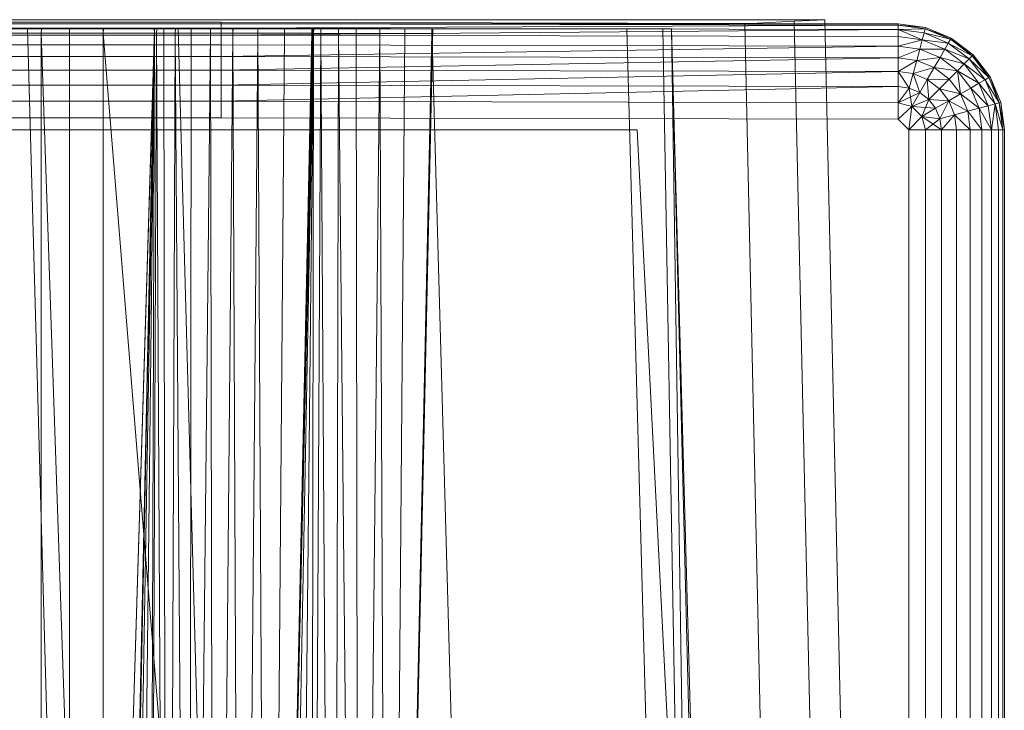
# Model space of a CAD drawing. Header units: metres. Extents: x 391.1 to 430.4, y 12.7 to 28.9.
# Tile 63 of 153: x 401.9475 to 402.0834, y 28.0042 to 28.0995. Entities that reach past the tile are written whole.
import ezdxf

# ---------------------------------------------------------------- set-up
doc = ezdxf.new("R2010")
doc.units = ezdxf.units.M
doc.layers.add('A-DETL-____-MBND', color=7, linetype='Continuous', lineweight=18)

# ---------------------------------------------------------------- blocks, each defined once
blk = doc.blocks.new('Family - Inodor PB-155331-01_FON_P0')
at = {"layer": 'A-DETL-____-MBND', "color": 253, "true_color": 0xaaaaaa}
for p, q in [((0.01465, 0.72691), (0.38826, 0.72691)), ((0.01465, 0.72691), (0.38826, 0.72691)), ((0.03874, 0.72747), (0.36709, 0.72747)), ((0.36709, 0.72747), (0.03874, 0.72747)), ((0.36709, 0.72691), (0.03874, 0.72691)), ((0.03874, 0.72691), (0.36709, 0.72691)), ((0.10805, 0.72711), (0.29485, 0.72711)), ((0.10805, 0.72711), (0.29485, 0.72711)), ((0.29485, 0.72711), (0.10805, 0.72691)), ((0.10805, 0.72691), (0.29485, 0.72711)), ((0.10805, 0.72691), (0.29485, 0.72691)), ((0.10805, 0.72691), (0.29485, 0.72691)), ((0.10805, 0.72691), (0.29485, 0.72691)), ((0.29485, 0.72711), (0.29485, 0.72691)), ((0.29485, 0.72711), (0.38826, 0.72691)), ((0.29485, 0.72711), (0.29485, 0.72691)), ((0.29485, 0.72711), (0.38826, 0.72691)), ((0.29485, 0.72711), (0.29485, 0.72691)), ((0.29485, 0.72691), (0.29485, 0.72631)), ((0.29485, 0.72691), (0.38826, 0.72671)), ((0.29485, 0.72691), (0.29485, 0.72631)), ((0.38826, 0.72691), (0.29485, 0.72691)), ((0.29485, 0.72691), (0.38826, 0.72671)), ((0.29485, 0.72691), (0.29485, 0.72631)), ((0.29485, 0.72691), (0.38826, 0.72691)), ((0.29485, 0.72691), (0.38826, 0.72671)), ((0.36709, 0.72747), (0.37392, 0.72747)), ((0.37392, 0.72747), (0.36709, 0.72747)), ((0.37392, 0.72725), (0.36709, 0.72691)), ((0.36709, 0.72691), (0.37392, 0.72725)), ((0.3742, 0.40749), (0.36709, 0.72691)), ((0.3742, 0.40749), (0.36709, 0.72691)), ((0.37392, 0.72747), (0.37814, 0.72747)), ((0.37814, 0.72747), (0.37392, 0.72747)), ((0.37814, 0.72747), (0.37392, 0.72725)), ((0.37392, 0.72725), (0.37814, 0.72747)), ((0.38104, 0.40776), (0.37392, 0.72725)), ((0.38104, 0.40776), (0.37392, 0.72725)), ((0.38526, 0.40793), (0.37814, 0.72747)), ((0.38526, 0.40793), (0.37814, 0.72747)), ((0.38826, 0.72691), (0.39205, 0.72641)), ((0.38826, 0.72691), (0.39205, 0.72641)), ((0.38826, 0.72691), (0.38826, 0.72671)), ((0.38826, 0.72691), (0.39205, 0.72641)), ((0.38826, 0.72691), (0.38826, 0.72671)), ((0.38826, 0.72691), (0.39205, 0.72641)), ((0.38826, 0.72691), (0.38826, 0.72671)), ((0.10805, 0.72631), (0.29485, 0.72631)), ((0.10805, 0.72631), (0.29485, 0.72631)), ((0.10805, 0.72631), (0.29485, 0.72631)), ((0.29485, 0.72631), (0.10805, 0.72534)), ((0.10805, 0.72534), (0.29485, 0.72631)), ((0.12028, 0.7262), (0.28568, 0.7262)), ((0.1359, 0.7262), (0.27007, 0.7262)), ((0.26951, 0.7262), (0.13591, 0.7262)), ((0.13594, 0.72561), (0.27003, 0.72561)), ((0.13594, 0.72561), (0.27003, 0.72561)), ((0.27003, 0.72561), (0.13594, 0.72561)), ((0.13594, 0.72561), (0.27003, 0.72561)), ((0.24439, 0.7262), (0.26816, 0.7262)), ((0.26816, 0.7262), (0.28224, 0.21652)), ((0.26816, 0.7262), (0.28891, 0.7262)), ((0.28568, 0.7262), (0.26951, 0.2042)), ((0.26951, 0.7262), (0.27006, 0.7262)), ((0.26951, 0.2042), (0.28565, 0.7256)), ((0.26951, 0.2042), (0.28565, 0.7256)), ((0.27007, 0.7262), (0.27003, 0.72561)), ((0.27007, 0.7262), (0.27003, 0.72561)), ((0.27003, 0.72561), (0.27006, 0.7262)), ((0.27006, 0.7262), (0.27003, 0.72561)), ((0.27003, 0.72561), (0.27003, 0.44571)), ((0.27003, 0.72561), (0.27965, 0.44571)), ((0.27003, 0.72561), (0.27003, 0.44571)), ((0.28565, 0.7256), (0.27003, 0.72561)), ((0.27003, 0.72561), (0.28565, 0.7256)), ((0.27003, 0.72561), (0.27965, 0.44571)), ((0.27003, 0.72561), (0.27003, 0.44571)), ((0.27003, 0.72561), (0.27392, 0.72561)), ((0.27003, 0.72561), (0.27003, 0.44571)), ((0.27392, 0.72561), (0.27003, 0.72561)), ((0.27003, 0.21593), (0.28565, 0.7256)), ((0.27003, 0.21593), (0.28565, 0.7256)), ((0.27394, 0.7262), (0.27006, 0.7262)), ((0.28563, 0.7262), (0.27007, 0.7262)), ((0.27394, 0.7262), (0.27392, 0.72561)), ((0.27394, 0.7262), (0.27392, 0.72561)), ((0.27392, 0.72561), (0.27392, 0.44571)), ((0.27392, 0.72561), (0.27859, 0.72561)), ((0.27392, 0.72561), (0.27392, 0.44571)), ((0.27859, 0.72561), (0.27392, 0.72561)), ((0.27859, 0.7262), (0.27394, 0.7262)), ((0.27859, 0.7262), (0.27859, 0.72561)), ((0.27861, 0.7262), (0.27859, 0.72561)), ((0.27861, 0.7262), (0.27859, 0.7262)), ((0.27859, 0.72561), (0.27859, 0.7262)), ((0.27862, 0.7262), (0.27859, 0.72561)), ((0.27859, 0.72561), (0.27861, 0.7262)), ((0.27862, 0.7262), (0.27859, 0.72561)), ((0.27859, 0.72561), (0.27859, 0.44571)), ((0.27859, 0.72561), (0.30126, 0.44572)), ((0.27859, 0.72561), (0.27859, 0.44571)), ((0.3076, 0.72555), (0.27859, 0.72561)), ((0.27859, 0.72561), (0.3076, 0.72555)), ((0.27859, 0.72561), (0.30126, 0.44572)), ((0.27862, 0.7262), (0.27861, 0.7262)), ((0.30752, 0.7262), (0.27862, 0.7262)), ((0.28565, 0.7256), (0.27965, 0.44571)), ((0.27965, 0.44571), (0.28565, 0.7256)), ((0.28565, 0.7256), (0.27965, 0.44571)), ((0.27965, 0.44571), (0.28565, 0.7256)), ((0.28565, 0.7256), (0.27996, 0.44571)), ((0.27996, 0.44571), (0.28565, 0.7256)), ((0.28565, 0.7256), (0.28094, 0.44571)), ((0.28094, 0.44571), (0.28565, 0.7256)), ((0.28565, 0.7256), (0.28254, 0.44571)), ((0.28254, 0.44571), (0.28565, 0.7256)), ((0.28565, 0.7256), (0.28471, 0.44571)), ((0.28471, 0.44571), (0.28565, 0.7256)), ((0.28471, 0.44571), (0.28596, 0.7256)), ((0.28471, 0.44571), (0.28596, 0.7256)), ((0.28563, 0.7262), (0.28565, 0.7256)), ((0.28568, 0.7262), (0.28563, 0.7262)), ((0.28565, 0.7256), (0.28563, 0.7262)), ((0.28568, 0.7262), (0.28565, 0.7256)), ((0.28568, 0.7262), (0.28565, 0.7256)), ((0.28568, 0.7262), (0.28565, 0.7256)), ((0.28568, 0.7262), (0.28565, 0.7256)), ((0.28565, 0.7256), (0.28596, 0.7256)), ((0.28596, 0.7256), (0.28565, 0.7256)), ((0.28599, 0.7262), (0.28568, 0.7262)), ((0.28599, 0.7262), (0.28596, 0.7256)), ((0.28599, 0.7262), (0.28596, 0.7256)), ((0.28596, 0.7256), (0.28739, 0.44571)), ((0.28596, 0.7256), (0.28694, 0.7256)), ((0.28596, 0.7256), (0.28739, 0.44571)), ((0.28694, 0.7256), (0.28596, 0.7256)), ((0.28697, 0.7262), (0.28599, 0.7262)), ((0.28697, 0.7262), (0.28694, 0.7256)), ((0.28697, 0.7262), (0.28694, 0.7256)), ((0.28694, 0.7256), (0.28739, 0.44571)), ((0.28694, 0.7256), (0.28854, 0.7256)), ((0.28694, 0.7256), (0.28739, 0.44571)), ((0.28854, 0.7256), (0.28694, 0.7256)), ((0.28856, 0.7262), (0.28697, 0.7262)), ((0.28854, 0.7256), (0.28739, 0.44571)), ((0.28739, 0.44571), (0.28854, 0.7256)), ((0.28856, 0.7262), (0.28854, 0.7256)), ((0.28856, 0.7262), (0.28854, 0.7256)), ((0.28854, 0.7256), (0.29049, 0.44571)), ((0.28854, 0.7256), (0.29071, 0.7256)), ((0.28854, 0.7256), (0.29049, 0.44571)), ((0.29071, 0.7256), (0.28854, 0.7256)), ((0.29073, 0.7262), (0.28856, 0.7262)), ((0.28891, 0.7262), (0.30299, 0.21652)), ((0.28891, 0.7262), (0.32395, 0.7262)), ((0.29071, 0.7256), (0.29049, 0.44571)), ((0.29049, 0.44571), (0.29071, 0.7256)), ((0.29049, 0.44571), (0.29339, 0.7256)), ((0.29049, 0.44571), (0.29339, 0.7256)), ((0.29073, 0.7262), (0.29071, 0.7256)), ((0.29073, 0.7262), (0.29071, 0.7256)), ((0.29071, 0.7256), (0.29339, 0.7256)), ((0.29339, 0.7256), (0.29071, 0.7256)), ((0.2934, 0.7262), (0.29073, 0.7262)), ((0.2934, 0.7262), (0.29339, 0.7256)), ((0.2934, 0.7262), (0.29339, 0.7256)), ((0.29339, 0.7256), (0.2934, 0.7262)), ((0.2934, 0.7262), (0.29339, 0.7256)), ((0.29339, 0.7256), (0.29392, 0.44571)), ((0.29339, 0.7256), (0.29649, 0.7256)), ((0.29339, 0.7256), (0.29392, 0.44571)), ((0.29649, 0.7256), (0.29339, 0.7256)), ((0.29649, 0.7262), (0.2934, 0.7262)), ((0.29649, 0.7256), (0.29392, 0.44571)), ((0.29392, 0.44571), (0.29649, 0.7256)), ((0.38826, 0.72671), (0.29485, 0.72631)), ((0.29485, 0.72631), (0.38826, 0.72671)), ((0.29485, 0.72631), (0.29485, 0.72534)), ((0.29485, 0.72631), (0.38826, 0.72611)), ((0.29485, 0.72631), (0.29485, 0.72534)), ((0.29485, 0.72631), (0.38826, 0.72611)), ((0.29485, 0.72631), (0.29485, 0.72534)), ((0.29485, 0.72631), (0.38826, 0.72611)), ((0.38826, 0.72611), (0.29485, 0.72534)), ((0.29485, 0.72534), (0.38826, 0.72611)), ((0.29649, 0.7262), (0.29649, 0.7256)), ((0.29649, 0.7262), (0.29649, 0.7256)), ((0.29649, 0.7262), (0.29649, 0.7262)), ((0.29649, 0.7256), (0.29649, 0.7262)), ((0.2965, 0.7262), (0.29649, 0.7256)), ((0.2965, 0.7262), (0.29649, 0.7262)), ((0.29649, 0.7256), (0.29649, 0.7262)), ((0.2965, 0.7262), (0.29649, 0.7256)), ((0.29649, 0.7256), (0.29758, 0.44571)), ((0.29992, 0.7256), (0.29649, 0.7256)), ((0.29649, 0.7256), (0.29992, 0.7256)), ((0.29649, 0.7256), (0.29758, 0.44571)), ((0.29992, 0.7262), (0.2965, 0.7262)), ((0.29992, 0.7256), (0.29758, 0.44571)), ((0.29758, 0.44571), (0.29992, 0.7256)), ((0.29992, 0.7262), (0.29992, 0.7256)), ((0.29992, 0.7262), (0.29992, 0.7256)), ((0.29992, 0.7262), (0.29992, 0.7262)), ((0.29992, 0.7256), (0.29992, 0.7262)), ((0.29993, 0.7262), (0.29992, 0.7256)), ((0.29993, 0.7262), (0.29992, 0.7262)), ((0.29992, 0.7256), (0.29992, 0.7262)), ((0.29993, 0.7262), (0.29992, 0.7256)), ((0.29992, 0.7256), (0.30135, 0.44571)), ((0.29992, 0.7256), (0.30358, 0.7256)), ((0.29992, 0.7256), (0.30135, 0.44571)), ((0.30358, 0.7256), (0.29992, 0.7256)), ((0.30358, 0.7262), (0.29993, 0.7262)), ((0.3076, 0.72555), (0.30126, 0.44572)), ((0.30126, 0.44572), (0.3076, 0.72555)), ((0.30749, 0.7262), (0.30135, 0.44571)), ((0.30358, 0.7256), (0.30135, 0.44571)), ((0.30135, 0.44571), (0.30358, 0.7256)), ((0.30135, 0.44571), (0.30735, 0.7256)), ((0.30135, 0.44571), (0.30735, 0.7256)), ((0.3076, 0.72555), (0.30226, 0.44566)), ((0.30226, 0.44566), (0.3076, 0.72555)), ((0.30358, 0.7262), (0.30358, 0.7256)), ((0.30359, 0.7262), (0.30358, 0.7256)), ((0.30359, 0.7262), (0.30358, 0.7262)), ((0.30358, 0.7256), (0.30358, 0.7262)), ((0.30359, 0.7262), (0.30358, 0.7256)), ((0.30358, 0.7256), (0.30735, 0.7256)), ((0.30735, 0.7256), (0.30358, 0.7256)), ((0.30735, 0.7262), (0.30359, 0.7262)), ((0.3076, 0.72555), (0.30471, 0.44566)), ((0.30471, 0.44566), (0.3076, 0.72555)), ((0.3076, 0.72555), (0.30715, 0.44566)), ((0.30715, 0.44566), (0.3076, 0.72555)), ((0.30715, 0.44566), (0.3086, 0.72555)), ((0.30715, 0.44566), (0.3086, 0.72555)), ((0.30739, 0.7262), (0.30735, 0.7256)), ((0.30735, 0.7262), (0.30735, 0.7256)), ((0.30736, 0.7262), (0.30735, 0.7256)), ((0.30736, 0.7262), (0.30735, 0.7262)), ((0.30735, 0.7256), (0.30735, 0.7262)), ((0.30737, 0.7262), (0.30735, 0.7256)), ((0.30735, 0.7256), (0.30736, 0.7262)), ((0.30739, 0.7262), (0.30735, 0.7256)), ((0.30735, 0.7256), (0.30737, 0.7262)), ((0.30737, 0.7262), (0.30736, 0.7262)), ((0.30739, 0.7262), (0.30737, 0.7262)), ((0.30749, 0.7262), (0.30739, 0.7262)), ((0.30752, 0.7262), (0.3076, 0.72555)), ((0.30763, 0.7262), (0.30752, 0.7262)), ((0.3076, 0.72555), (0.30752, 0.7262)), ((0.30763, 0.7262), (0.3076, 0.72555)), ((0.30763, 0.7262), (0.3076, 0.72555)), ((0.3076, 0.72555), (0.3086, 0.72555)), ((0.3086, 0.72555), (0.3076, 0.72555)), ((0.30863, 0.7262), (0.30763, 0.7262)), ((0.30863, 0.7262), (0.3086, 0.72555)), ((0.30863, 0.7262), (0.3086, 0.72555)), ((0.3086, 0.72555), (0.31043, 0.44566)), ((0.3086, 0.72555), (0.31105, 0.72555)), ((0.3086, 0.72555), (0.31043, 0.44566)), ((0.31105, 0.72555), (0.3086, 0.72555)), ((0.31107, 0.7262), (0.30863, 0.7262)), ((0.31105, 0.72555), (0.31043, 0.44566)), ((0.31043, 0.44566), (0.31105, 0.72555)), ((0.31107, 0.7262), (0.31105, 0.72555)), ((0.31107, 0.7262), (0.31105, 0.72555)), ((0.31105, 0.72555), (0.31384, 0.44566)), ((0.31105, 0.72555), (0.31349, 0.72555)), ((0.31105, 0.72555), (0.31384, 0.44566)), ((0.31349, 0.72555), (0.31105, 0.72555)), ((0.3135, 0.7262), (0.31107, 0.7262)), ((0.3135, 0.7262), (0.31349, 0.72555)), ((0.3135, 0.7262), (0.31349, 0.72555)), ((0.31349, 0.72555), (0.31384, 0.44566)), ((0.31349, 0.72555), (0.31677, 0.72555)), ((0.31349, 0.72555), (0.31384, 0.44566)), ((0.31677, 0.72555), (0.31349, 0.72555)), ((0.31677, 0.7262), (0.3135, 0.7262)), ((0.31677, 0.72555), (0.31384, 0.44566)), ((0.31384, 0.44566), (0.31677, 0.72555)), ((0.31677, 0.7262), (0.31677, 0.72555)), ((0.31677, 0.7262), (0.31677, 0.72555)), ((0.31677, 0.7262), (0.31677, 0.7262)), ((0.31677, 0.72555), (0.31677, 0.7262)), ((0.32018, 0.7262), (0.31677, 0.7262)), ((0.31677, 0.7262), (0.31677, 0.72555)), ((0.31677, 0.72555), (0.31794, 0.44566)), ((0.32019, 0.72555), (0.31677, 0.72555)), ((0.31677, 0.72555), (0.32019, 0.72555)), ((0.31677, 0.72555), (0.31794, 0.44566)), ((0.32408, 0.7262), (0.31794, 0.44566)), ((0.32019, 0.72555), (0.31794, 0.44566)), ((0.31794, 0.44566), (0.32019, 0.72555)), ((0.31794, 0.44566), (0.32395, 0.72555)), ((0.31794, 0.44566), (0.32395, 0.72555)), ((0.32018, 0.7262), (0.32019, 0.72555)), ((0.32019, 0.7262), (0.32018, 0.7262)), ((0.32019, 0.72555), (0.32018, 0.7262)), ((0.32019, 0.7262), (0.32019, 0.72555)), ((0.3202, 0.7262), (0.32019, 0.72555)), ((0.3202, 0.7262), (0.32019, 0.7262)), ((0.32019, 0.72555), (0.32019, 0.7262)), ((0.3202, 0.7262), (0.32019, 0.72555)), ((0.32019, 0.72555), (0.32395, 0.72555)), ((0.32395, 0.72555), (0.32019, 0.72555)), ((0.32394, 0.7262), (0.3202, 0.7262)), ((0.32394, 0.7262), (0.32395, 0.72555)), ((0.32395, 0.7262), (0.32394, 0.7262)), ((0.32395, 0.72555), (0.32394, 0.7262)), ((0.32395, 0.7262), (0.33803, 0.21652)), ((0.32395, 0.7262), (0.35083, 0.7262)), ((0.32397, 0.7262), (0.32395, 0.72555)), ((0.32395, 0.7262), (0.32395, 0.72555)), ((0.32396, 0.7262), (0.32395, 0.72555)), ((0.32396, 0.7262), (0.32395, 0.7262)), ((0.32395, 0.72555), (0.32395, 0.7262)), ((0.32397, 0.7262), (0.32395, 0.72555)), ((0.32395, 0.72555), (0.32396, 0.7262)), ((0.32397, 0.7262), (0.32396, 0.7262)), ((0.32408, 0.7262), (0.32397, 0.7262)), ((0.35083, 0.7262), (0.36491, 0.21652)), ((0.35083, 0.7262), (0.35578, 0.7262)), ((0.35578, 0.7262), (0.36491, 0.21652)), ((0.35578, 0.7262), (0.35697, 0.7262)), ((0.35697, 0.7262), (0.36491, 0.21652)), ((0.35697, 0.7262), (0.36986, 0.21652)), ((0.35697, 0.7262), (0.37104, 0.21652)), ((0.38826, 0.72671), (0.38826, 0.72611)), ((0.38826, 0.72671), (0.392, 0.72621)), ((0.38826, 0.72671), (0.38826, 0.72611)), ((0.39205, 0.72641), (0.38826, 0.72671)), ((0.38826, 0.72671), (0.392, 0.72621)), ((0.38826, 0.72671), (0.38826, 0.72611)), ((0.38826, 0.72671), (0.39205, 0.72641)), ((0.38826, 0.72671), (0.392, 0.72621)), ((0.392, 0.72621), (0.38826, 0.72611)), ((0.38826, 0.72611), (0.392, 0.72621)), ((0.38826, 0.72611), (0.38826, 0.72514)), ((0.38826, 0.72611), (0.39184, 0.72564)), ((0.38826, 0.72611), (0.38826, 0.72514)), ((0.38826, 0.72611), (0.39159, 0.7247)), ((0.38826, 0.72611), (0.38826, 0.72514)), ((0.38826, 0.72611), (0.39184, 0.72564)), ((0.38826, 0.72611), (0.39159, 0.7247)), ((0.38826, 0.72611), (0.39184, 0.72564)), ((0.39184, 0.72564), (0.39159, 0.7247)), ((0.39184, 0.72564), (0.39159, 0.7247)), ((0.39159, 0.7247), (0.39184, 0.72564)), ((0.392, 0.72621), (0.39184, 0.72564)), ((0.392, 0.72621), (0.39184, 0.72564)), ((0.39184, 0.72564), (0.392, 0.72621)), ((0.39184, 0.72564), (0.39518, 0.72425)), ((0.39184, 0.72564), (0.39518, 0.72425)), ((0.39184, 0.72564), (0.39548, 0.72477)), ((0.39184, 0.72564), (0.39548, 0.72477)), ((0.39184, 0.72564), (0.39518, 0.72425)), ((0.39205, 0.72641), (0.392, 0.72621)), ((0.39205, 0.72641), (0.392, 0.72621)), ((0.392, 0.72621), (0.39205, 0.72641)), ((0.392, 0.72621), (0.39548, 0.72477)), ((0.392, 0.72621), (0.39548, 0.72477)), ((0.392, 0.72621), (0.39558, 0.72494)), ((0.392, 0.72621), (0.39558, 0.72494)), ((0.392, 0.72621), (0.39548, 0.72477)), ((0.39205, 0.72641), (0.39558, 0.72494)), ((0.39205, 0.72641), (0.39558, 0.72494)), ((0.39205, 0.72641), (0.39558, 0.72494)), ((0.39205, 0.72641), (0.39558, 0.72494)), ((0.10805, 0.72534), (0.29485, 0.72534)), ((0.10805, 0.72534), (0.29485, 0.72534)), ((0.10805, 0.72534), (0.29485, 0.72534)), ((0.10805, 0.72402), (0.29485, 0.72402)), ((0.10805, 0.72402), (0.29485, 0.72402)), ((0.10805, 0.72402), (0.29485, 0.72402)), ((0.29485, 0.72534), (0.29485, 0.72402)), ((0.29485, 0.72534), (0.38826, 0.72514)), ((0.29485, 0.72534), (0.29485, 0.72402)), ((0.29485, 0.72534), (0.38826, 0.72514)), ((0.29485, 0.72534), (0.29485, 0.72402)), ((0.29485, 0.72534), (0.38826, 0.72514)), ((0.29485, 0.72402), (0.38826, 0.72382)), ((0.29485, 0.72402), (0.29485, 0.72239)), ((0.29485, 0.72402), (0.38826, 0.72382)), ((0.29485, 0.72402), (0.38826, 0.72382)), ((0.29485, 0.72402), (0.29485, 0.72239)), ((0.38826, 0.72514), (0.38826, 0.72382)), ((0.39159, 0.7247), (0.38826, 0.72514)), ((0.38826, 0.72514), (0.38826, 0.72382)), ((0.39159, 0.7247), (0.38826, 0.72514)), ((0.38826, 0.72514), (0.39159, 0.7247)), ((0.38826, 0.72514), (0.38826, 0.72382)), ((0.39159, 0.7247), (0.38826, 0.72382)), ((0.38826, 0.72382), (0.39159, 0.7247)), ((0.39159, 0.7247), (0.39125, 0.72342)), ((0.39159, 0.7247), (0.39125, 0.72342)), ((0.39125, 0.72342), (0.39159, 0.7247)), ((0.39159, 0.7247), (0.3947, 0.72341)), ((0.39159, 0.7247), (0.3947, 0.72341)), ((0.39159, 0.7247), (0.39518, 0.72425)), ((0.39159, 0.7247), (0.39518, 0.72425)), ((0.39159, 0.7247), (0.3947, 0.72341)), ((0.39518, 0.72425), (0.3947, 0.72341)), ((0.39518, 0.72425), (0.3947, 0.72341)), ((0.3947, 0.72341), (0.39518, 0.72425)), ((0.39548, 0.72477), (0.39518, 0.72425)), ((0.39548, 0.72477), (0.39518, 0.72425)), ((0.39518, 0.72425), (0.39548, 0.72477)), ((0.39518, 0.72425), (0.39805, 0.72205)), ((0.39518, 0.72425), (0.39805, 0.72205)), ((0.39518, 0.72425), (0.39847, 0.72247)), ((0.39518, 0.72425), (0.39847, 0.72247)), ((0.39518, 0.72425), (0.39805, 0.72205)), ((0.39558, 0.72494), (0.39548, 0.72477)), ((0.39558, 0.72494), (0.39548, 0.72477)), ((0.39548, 0.72477), (0.39558, 0.72494)), ((0.39548, 0.72477), (0.39847, 0.72247)), ((0.39548, 0.72477), (0.39847, 0.72247)), ((0.39548, 0.72477), (0.39862, 0.72262)), ((0.39548, 0.72477), (0.39862, 0.72262)), ((0.39548, 0.72477), (0.39847, 0.72247)), ((0.39558, 0.72494), (0.39862, 0.72262)), ((0.39558, 0.72494), (0.39862, 0.72262)), ((0.39558, 0.72494), (0.39862, 0.72262)), ((0.39558, 0.72494), (0.39862, 0.72262)), ((0.38826, 0.72382), (0.29485, 0.72239)), ((0.29485, 0.72239), (0.38826, 0.72382)), ((0.38826, 0.72382), (0.38826, 0.72219)), ((0.38826, 0.72382), (0.39125, 0.72342)), ((0.38826, 0.72382), (0.38826, 0.72219)), ((0.38826, 0.72382), (0.39125, 0.72342)), ((0.38826, 0.72382), (0.38826, 0.72219)), ((0.38826, 0.72382), (0.39125, 0.72342)), ((0.39125, 0.72342), (0.38826, 0.72219)), ((0.38826, 0.72219), (0.39125, 0.72342)), ((0.39125, 0.72342), (0.39083, 0.72185)), ((0.39125, 0.72342), (0.39083, 0.72185)), ((0.39083, 0.72185), (0.39125, 0.72342)), ((0.39125, 0.72342), (0.39404, 0.72227)), ((0.39125, 0.72342), (0.39404, 0.72227)), ((0.39125, 0.72342), (0.3947, 0.72341)), ((0.39125, 0.72342), (0.3947, 0.72341)), ((0.39125, 0.72342), (0.39404, 0.72227)), ((0.3947, 0.72341), (0.39404, 0.72227)), ((0.3947, 0.72341), (0.39404, 0.72227)), ((0.39404, 0.72227), (0.3947, 0.72341)), ((0.3947, 0.72341), (0.39736, 0.72136)), ((0.3947, 0.72341), (0.39736, 0.72136)), ((0.3947, 0.72341), (0.39805, 0.72205)), ((0.3947, 0.72341), (0.39805, 0.72205)), ((0.3947, 0.72341), (0.39736, 0.72136)), ((0.10805, 0.72239), (0.29485, 0.72239)), ((0.10805, 0.72239), (0.29485, 0.72239)), ((0.10805, 0.72239), (0.29485, 0.72239)), ((0.29485, 0.72239), (0.38826, 0.72219)), ((0.29485, 0.72239), (0.29485, 0.72051)), ((0.29485, 0.72239), (0.38826, 0.72219)), ((0.29485, 0.72239), (0.29485, 0.72051)), ((0.29485, 0.72239), (0.38826, 0.72219)), ((0.38826, 0.72219), (0.29485, 0.72051)), ((0.29485, 0.72051), (0.38826, 0.72219)), ((0.38826, 0.72219), (0.38826, 0.72031)), ((0.38826, 0.72219), (0.39083, 0.72185)), ((0.38826, 0.72219), (0.38826, 0.72031)), ((0.38826, 0.72219), (0.39083, 0.72185)), ((0.38826, 0.72219), (0.38826, 0.72031)), ((0.38826, 0.72219), (0.39083, 0.72185)), ((0.39083, 0.72185), (0.38826, 0.72031)), ((0.38826, 0.72031), (0.39083, 0.72185)), ((0.39083, 0.72185), (0.39034, 0.72003)), ((0.39083, 0.72185), (0.39034, 0.72003)), ((0.39034, 0.72003), (0.39083, 0.72185)), ((0.39083, 0.72185), (0.39404, 0.72227)), ((0.39083, 0.72185), (0.39404, 0.72227)), ((0.39083, 0.72185), (0.39322, 0.72086)), ((0.39083, 0.72185), (0.39322, 0.72086)), ((0.39083, 0.72185), (0.39322, 0.72086)), ((0.39404, 0.72227), (0.39322, 0.72086)), ((0.39404, 0.72227), (0.39322, 0.72086)), ((0.39322, 0.72086), (0.39404, 0.72227)), ((0.39404, 0.72227), (0.39643, 0.72043)), ((0.39404, 0.72227), (0.39643, 0.72043)), ((0.39404, 0.72227), (0.39736, 0.72136)), ((0.39404, 0.72227), (0.39736, 0.72136)), ((0.39404, 0.72227), (0.39643, 0.72043)), ((0.39736, 0.72136), (0.39643, 0.72043)), ((0.39736, 0.72136), (0.39643, 0.72043)), ((0.39643, 0.72043), (0.39736, 0.72136)), ((0.39805, 0.72205), (0.39736, 0.72136)), ((0.39805, 0.72205), (0.39736, 0.72136)), ((0.39736, 0.72136), (0.39805, 0.72205)), ((0.39736, 0.72136), (0.39941, 0.7187)), ((0.39736, 0.72136), (0.39941, 0.7187)), ((0.39736, 0.72136), (0.40025, 0.71918)), ((0.39736, 0.72136), (0.40025, 0.71918)), ((0.39736, 0.72136), (0.39941, 0.7187)), ((0.39847, 0.72247), (0.39805, 0.72205)), ((0.39847, 0.72247), (0.39805, 0.72205)), ((0.39805, 0.72205), (0.39847, 0.72247)), ((0.39805, 0.72205), (0.40025, 0.71918)), ((0.39805, 0.72205), (0.40025, 0.71918)), ((0.39805, 0.72205), (0.40077, 0.71948)), ((0.39805, 0.72205), (0.40077, 0.71948)), ((0.39805, 0.72205), (0.40025, 0.71918)), ((0.39862, 0.72262), (0.39847, 0.72247)), ((0.39862, 0.72262), (0.39847, 0.72247)), ((0.39847, 0.72247), (0.39862, 0.72262)), ((0.39847, 0.72247), (0.40077, 0.71948)), ((0.39847, 0.72247), (0.40077, 0.71948)), ((0.39847, 0.72247), (0.40077, 0.71948)), ((0.39862, 0.72262), (0.40094, 0.71958)), ((0.39862, 0.72262), (0.40094, 0.71958)), ((0.39862, 0.72262), (0.40094, 0.71958)), ((0.39862, 0.72262), (0.40077, 0.71948)), ((0.39862, 0.72262), (0.40094, 0.71958)), ((0.39862, 0.72262), (0.40077, 0.71948)), ((0.10805, 0.72051), (0.29485, 0.72051)), ((0.10805, 0.72051), (0.29485, 0.72051)), ((0.10805, 0.72051), (0.29485, 0.72051)), ((0.29485, 0.72051), (0.38826, 0.72031)), ((0.29485, 0.72051), (0.29485, 0.71843)), ((0.29485, 0.72051), (0.38826, 0.72031)), ((0.29485, 0.72051), (0.29485, 0.71843)), ((0.29485, 0.72051), (0.38826, 0.72031)), ((0.38826, 0.72031), (0.29485, 0.71843)), ((0.29485, 0.71843), (0.38826, 0.72031)), ((0.38826, 0.72031), (0.38826, 0.71823)), ((0.38826, 0.72031), (0.39034, 0.72003)), ((0.38826, 0.72031), (0.38826, 0.71823)), ((0.38826, 0.72031), (0.3898, 0.71802)), ((0.38826, 0.72031), (0.38826, 0.71823)), ((0.38826, 0.72031), (0.39034, 0.72003)), ((0.38826, 0.72031), (0.3898, 0.71802)), ((0.38826, 0.72031), (0.39034, 0.72003)), ((0.39034, 0.72003), (0.3898, 0.71802)), ((0.39034, 0.72003), (0.3898, 0.71802)), ((0.3898, 0.71802), (0.39034, 0.72003)), ((0.39034, 0.72003), (0.39322, 0.72086)), ((0.39034, 0.72003), (0.39322, 0.72086)), ((0.39034, 0.72003), (0.39228, 0.71923)), ((0.39034, 0.72003), (0.39124, 0.71743)), ((0.39034, 0.72003), (0.39228, 0.71923)), ((0.39034, 0.72003), (0.39124, 0.71743)), ((0.39034, 0.72003), (0.39228, 0.71923)), ((0.39322, 0.72086), (0.39228, 0.71923)), ((0.39322, 0.72086), (0.39228, 0.71923)), ((0.39228, 0.71923), (0.39322, 0.72086)), ((0.39322, 0.72086), (0.39528, 0.71928)), ((0.39322, 0.72086), (0.39528, 0.71928)), ((0.39322, 0.72086), (0.39643, 0.72043)), ((0.39322, 0.72086), (0.39643, 0.72043)), ((0.39322, 0.72086), (0.39528, 0.71928)), ((0.39643, 0.72043), (0.39528, 0.71928)), ((0.39643, 0.72043), (0.39528, 0.71928)), ((0.39528, 0.71928), (0.39643, 0.72043)), ((0.39643, 0.72043), (0.39827, 0.71804)), ((0.39643, 0.72043), (0.39686, 0.71722)), ((0.39643, 0.72043), (0.39827, 0.71804)), ((0.39643, 0.72043), (0.39686, 0.71722)), ((0.39643, 0.72043), (0.39941, 0.7187)), ((0.39643, 0.72043), (0.39941, 0.7187)), ((0.39643, 0.72043), (0.39827, 0.71804)), ((0.39228, 0.71923), (0.39124, 0.71743)), ((0.39228, 0.71923), (0.39124, 0.71743)), ((0.39124, 0.71743), (0.39228, 0.71923)), ((0.39228, 0.71923), (0.39528, 0.71928)), ((0.39228, 0.71923), (0.39528, 0.71928)), ((0.39228, 0.71923), (0.39395, 0.71795)), ((0.39228, 0.71923), (0.39248, 0.71648)), ((0.39228, 0.71923), (0.39395, 0.71795)), ((0.39228, 0.71923), (0.39248, 0.71648)), ((0.39228, 0.71923), (0.39395, 0.71795)), ((0.39528, 0.71928), (0.39395, 0.71795)), ((0.39528, 0.71928), (0.39395, 0.71795)), ((0.39395, 0.71795), (0.39528, 0.71928)), ((0.39528, 0.71928), (0.39686, 0.71722)), ((0.39528, 0.71928), (0.39686, 0.71722)), ((0.39528, 0.71928), (0.39686, 0.71722)), ((0.39941, 0.7187), (0.39827, 0.71804)), ((0.39941, 0.7187), (0.39827, 0.71804)), ((0.39827, 0.71804), (0.39941, 0.7187)), ((0.40025, 0.71918), (0.39941, 0.7187)), ((0.40025, 0.71918), (0.39941, 0.7187)), ((0.39941, 0.7187), (0.40025, 0.71918)), ((0.39941, 0.7187), (0.4007, 0.71559)), ((0.39941, 0.7187), (0.4007, 0.71559)), ((0.39941, 0.7187), (0.40164, 0.71584)), ((0.39941, 0.7187), (0.40164, 0.71584)), ((0.39941, 0.7187), (0.4007, 0.71559)), ((0.40077, 0.71948), (0.40025, 0.71918)), ((0.40077, 0.71948), (0.40025, 0.71918)), ((0.40025, 0.71918), (0.40077, 0.71948)), ((0.40025, 0.71918), (0.40164, 0.71584)), ((0.40025, 0.71918), (0.40164, 0.71584)), ((0.40025, 0.71918), (0.40221, 0.716)), ((0.40025, 0.71918), (0.40221, 0.716)), ((0.40025, 0.71918), (0.40164, 0.71584)), ((0.40094, 0.71958), (0.40077, 0.71948)), ((0.40094, 0.71958), (0.40077, 0.71948)), ((0.40077, 0.71948), (0.40094, 0.71958)), ((0.40077, 0.71948), (0.40221, 0.716)), ((0.40077, 0.71948), (0.40221, 0.716)), ((0.40077, 0.71948), (0.40221, 0.716)), ((0.40094, 0.71958), (0.40241, 0.71605)), ((0.40094, 0.71958), (0.40241, 0.71605)), ((0.40094, 0.71958), (0.40241, 0.71605)), ((0.40094, 0.71958), (0.40221, 0.716)), ((0.40094, 0.71958), (0.40241, 0.71605)), ((0.40094, 0.71958), (0.40221, 0.716)), ((0.10805, 0.71843), (0.29485, 0.71843)), ((0.10805, 0.71843), (0.29485, 0.71843)), ((0.10805, 0.71843), (0.29485, 0.71843)), ((0.29485, 0.71843), (0.38826, 0.71823)), ((0.29485, 0.71843), (0.29485, 0.71621)), ((0.29485, 0.71843), (0.38826, 0.71823)), ((0.29485, 0.71843), (0.29485, 0.71621)), ((0.29485, 0.71843), (0.38826, 0.71823)), ((0.38826, 0.71823), (0.29485, 0.71621)), ((0.29485, 0.71621), (0.38826, 0.71823)), ((0.38826, 0.71823), (0.38826, 0.71601)), ((0.3898, 0.71802), (0.38826, 0.71823)), ((0.38826, 0.71823), (0.38826, 0.71601)), ((0.3898, 0.71802), (0.38826, 0.71823)), ((0.38826, 0.71823), (0.3898, 0.71802)), ((0.38826, 0.71823), (0.38826, 0.71601)), ((0.3898, 0.71802), (0.38826, 0.71601)), ((0.3898, 0.71802), (0.38826, 0.71601)), ((0.38826, 0.71601), (0.3898, 0.71802)), ((0.38826, 0.71601), (0.39124, 0.71743)), ((0.38826, 0.71601), (0.39124, 0.71743)), ((0.3898, 0.71802), (0.39013, 0.71551)), ((0.3898, 0.71802), (0.39124, 0.71743)), ((0.3898, 0.71802), (0.39124, 0.71743)), ((0.3898, 0.71802), (0.39124, 0.71743)), ((0.39124, 0.71743), (0.39013, 0.71551)), ((0.39124, 0.71743), (0.39013, 0.71551)), ((0.39013, 0.71551), (0.39124, 0.71743)), ((0.39124, 0.71743), (0.39248, 0.71648)), ((0.39124, 0.71743), (0.39248, 0.71648)), ((0.39124, 0.71743), (0.39248, 0.71648)), ((0.39395, 0.71795), (0.39248, 0.71648)), ((0.39395, 0.71795), (0.39248, 0.71648)), ((0.39248, 0.71648), (0.39395, 0.71795)), ((0.39395, 0.71795), (0.39523, 0.71628)), ((0.39395, 0.71795), (0.39523, 0.71628)), ((0.39395, 0.71795), (0.39686, 0.71722)), ((0.39395, 0.71795), (0.39523, 0.71628)), ((0.39395, 0.71795), (0.39686, 0.71722)), ((0.39686, 0.71722), (0.39523, 0.71628)), ((0.39686, 0.71722), (0.39523, 0.71628)), ((0.39523, 0.71628), (0.39686, 0.71722)), ((0.39827, 0.71804), (0.39686, 0.71722)), ((0.39827, 0.71804), (0.39686, 0.71722)), ((0.39686, 0.71722), (0.39827, 0.71804)), ((0.39686, 0.71722), (0.39785, 0.71483)), ((0.39686, 0.71722), (0.39785, 0.71483)), ((0.39686, 0.71722), (0.39942, 0.71525)), ((0.39686, 0.71722), (0.39785, 0.71483)), ((0.39686, 0.71722), (0.39942, 0.71525)), ((0.39827, 0.71804), (0.39942, 0.71525)), ((0.39827, 0.71804), (0.39942, 0.71525)), ((0.39827, 0.71804), (0.4007, 0.71559)), ((0.39827, 0.71804), (0.4007, 0.71559)), ((0.39827, 0.71804), (0.39942, 0.71525)), ((0.10805, 0.71621), (0.29485, 0.71621)), ((0.10805, 0.71621), (0.29485, 0.71621)), ((0.10805, 0.71621), (0.29485, 0.71621)), ((0.29485, 0.71621), (0.38826, 0.71601)), ((0.29485, 0.71621), (0.29485, 0.71393)), ((0.29485, 0.71621), (0.38826, 0.71601)), ((0.29485, 0.71621), (0.29485, 0.71393)), ((0.29485, 0.71621), (0.38826, 0.71601)), ((0.38826, 0.71601), (0.38826, 0.71373)), ((0.38826, 0.71601), (0.39013, 0.71551)), ((0.38826, 0.71601), (0.38826, 0.71373)), ((0.38826, 0.71373), (0.38826, 0.71601)), ((0.38826, 0.71601), (0.39013, 0.71551)), ((0.38826, 0.71601), (0.39013, 0.71551)), ((0.39248, 0.71648), (0.39013, 0.71551)), ((0.39013, 0.71551), (0.39248, 0.71648)), ((0.39013, 0.71551), (0.39248, 0.71648)), ((0.39248, 0.71648), (0.39151, 0.71413)), ((0.39248, 0.71648), (0.39343, 0.71524)), ((0.39248, 0.71648), (0.39343, 0.71524)), ((0.39248, 0.71648), (0.39523, 0.71628)), ((0.39248, 0.71648), (0.39343, 0.71524)), ((0.39248, 0.71648), (0.39523, 0.71628)), ((0.39523, 0.71628), (0.39343, 0.71524)), ((0.39523, 0.71628), (0.39343, 0.71524)), ((0.39343, 0.71524), (0.39523, 0.71628)), ((0.39523, 0.71628), (0.39402, 0.7138)), ((0.39402, 0.7138), (0.39523, 0.71628)), ((0.39523, 0.71628), (0.39603, 0.71434)), ((0.39523, 0.71628), (0.39603, 0.71434)), ((0.39523, 0.71628), (0.39785, 0.71483)), ((0.39523, 0.71628), (0.39603, 0.71434)), ((0.39523, 0.71628), (0.39785, 0.71483)), ((0.40221, 0.716), (0.40164, 0.71584)), ((0.40221, 0.716), (0.40164, 0.71584)), ((0.40164, 0.71584), (0.40221, 0.716)), ((0.40241, 0.71605), (0.40221, 0.716)), ((0.40241, 0.71605), (0.40221, 0.716)), ((0.40221, 0.716), (0.40241, 0.71605)), ((0.40221, 0.716), (0.40271, 0.71226)), ((0.40221, 0.716), (0.40271, 0.71226)), ((0.40221, 0.716), (0.40291, 0.71226)), ((0.40221, 0.716), (0.40291, 0.71226)), ((0.40221, 0.716), (0.40271, 0.71226)), ((0.40241, 0.71605), (0.40291, 0.71226)), ((0.40241, 0.71605), (0.40291, 0.71226)), ((0.40241, 0.71605), (0.40291, 0.71226)), ((0.40241, 0.71605), (0.40291, 0.71226)), ((0.39013, 0.71551), (0.38826, 0.71373)), ((0.38826, 0.71373), (0.39013, 0.71551)), ((0.38826, 0.71373), (0.39013, 0.71551)), ((0.39013, 0.71551), (0.38973, 0.71226)), ((0.38973, 0.71226), (0.39013, 0.71551)), ((0.39013, 0.71551), (0.39151, 0.71413)), ((0.39013, 0.71551), (0.39151, 0.71413)), ((0.39013, 0.71551), (0.39343, 0.71524)), ((0.39013, 0.71551), (0.39151, 0.71413)), ((0.39013, 0.71551), (0.39343, 0.71524)), ((0.39343, 0.71524), (0.39151, 0.71413)), ((0.39343, 0.71524), (0.39151, 0.71413)), ((0.39151, 0.71413), (0.39343, 0.71524)), ((0.39343, 0.71524), (0.39402, 0.7138)), ((0.39343, 0.71524), (0.39402, 0.7138)), ((0.39343, 0.71524), (0.39402, 0.7138)), ((0.39785, 0.71483), (0.39603, 0.71434)), ((0.39785, 0.71483), (0.39603, 0.71434)), ((0.39603, 0.71434), (0.39785, 0.71483)), ((0.39942, 0.71525), (0.39785, 0.71483)), ((0.39942, 0.71525), (0.39785, 0.71483)), ((0.39785, 0.71483), (0.39942, 0.71525)), ((0.39785, 0.71483), (0.39819, 0.71226)), ((0.39785, 0.71483), (0.39819, 0.71226)), ((0.39785, 0.71483), (0.39982, 0.71226)), ((0.39785, 0.71483), (0.39819, 0.71226)), ((0.39785, 0.71483), (0.39982, 0.71226)), ((0.4007, 0.71559), (0.39942, 0.71525)), ((0.4007, 0.71559), (0.39942, 0.71525)), ((0.39942, 0.71525), (0.4007, 0.71559)), ((0.39942, 0.71525), (0.39982, 0.71226)), ((0.39942, 0.71525), (0.39982, 0.71226)), ((0.39942, 0.71525), (0.40114, 0.71226)), ((0.39942, 0.71525), (0.39982, 0.71226)), ((0.39942, 0.71525), (0.40114, 0.71226)), ((0.40164, 0.71584), (0.4007, 0.71559)), ((0.40164, 0.71584), (0.4007, 0.71559)), ((0.4007, 0.71559), (0.40164, 0.71584)), ((0.4007, 0.71559), (0.40114, 0.71226)), ((0.4007, 0.71559), (0.40114, 0.71226)), ((0.4007, 0.71559), (0.40114, 0.71226)), ((0.40164, 0.71584), (0.40114, 0.71226)), ((0.40114, 0.71226), (0.40164, 0.71584)), ((0.40164, 0.71584), (0.40211, 0.71226)), ((0.40164, 0.71584), (0.40211, 0.71226)), ((0.40164, 0.71584), (0.40271, 0.71226)), ((0.40164, 0.71584), (0.40211, 0.71226)), ((0.40164, 0.71584), (0.40271, 0.71226)), ((0.10805, 0.71393), (0.29485, 0.71393)), ((0.10805, 0.71393), (0.29485, 0.71393)), ((0.10805, 0.71393), (0.29485, 0.71393)), ((0.29485, 0.71393), (0.38826, 0.71373)), ((0.29485, 0.71393), (0.38826, 0.71373)), ((0.29485, 0.71393), (0.38826, 0.71373)), ((0.38826, 0.71373), (0.38973, 0.71226)), ((0.38826, 0.71373), (0.38973, 0.71226)), ((0.38826, 0.71373), (0.38973, 0.71226)), ((0.39151, 0.71413), (0.38973, 0.71226)), ((0.38973, 0.71226), (0.39151, 0.71413)), ((0.38973, 0.71226), (0.39151, 0.71413)), ((0.39151, 0.71413), (0.39201, 0.71226)), ((0.39151, 0.71413), (0.39402, 0.7138)), ((0.39151, 0.71413), (0.39201, 0.71226)), ((0.39151, 0.71413), (0.39402, 0.7138)), ((0.39151, 0.71413), (0.39423, 0.71226)), ((0.39151, 0.71413), (0.39201, 0.71226)), ((0.39151, 0.71413), (0.39402, 0.7138)), ((0.39151, 0.71413), (0.39423, 0.71226)), ((0.39402, 0.7138), (0.39201, 0.71226)), ((0.39402, 0.7138), (0.39603, 0.71434)), ((0.39402, 0.7138), (0.39603, 0.71434)), ((0.39402, 0.7138), (0.39603, 0.71434)), ((0.39402, 0.7138), (0.39423, 0.71226)), ((0.39402, 0.7138), (0.39423, 0.71226)), ((0.39402, 0.7138), (0.39423, 0.71226)), ((0.39603, 0.71434), (0.39423, 0.71226)), ((0.39423, 0.71226), (0.39603, 0.71434)), ((0.39603, 0.71434), (0.39631, 0.71226)), ((0.39603, 0.71434), (0.39631, 0.71226)), ((0.39603, 0.71434), (0.39819, 0.71226)), ((0.39603, 0.71434), (0.39631, 0.71226)), ((0.39603, 0.71434), (0.39819, 0.71226)), ((0.35226, 0.71226), (0.04887, 0.71226)), ((0.35226, 0.71226), (0.04887, 0.71226)), ((0.3592, 0.57586), (0.35226, 0.71226)), ((0.35226, 0.71226), (0.36063, 0.54781)), ((0.38973, 0.71226), (0.38973, 0.57723)), ((0.38973, 0.71226), (0.39201, 0.71226)), ((0.38973, 0.71226), (0.38973, 0.57723)), ((0.38973, 0.71226), (0.39201, 0.71226)), ((0.38973, 0.71226), (0.38973, 0.57723)), ((0.38973, 0.71226), (0.39201, 0.71226)), ((0.39201, 0.71226), (0.39201, 0.57723)), ((0.39201, 0.71226), (0.39423, 0.71226)), ((0.39201, 0.71226), (0.39201, 0.57723)), ((0.39423, 0.71226), (0.39201, 0.71226)), ((0.39201, 0.71226), (0.39423, 0.71226)), ((0.39201, 0.71226), (0.39201, 0.57723)), ((0.39423, 0.71226), (0.39423, 0.57723)), ((0.39423, 0.71226), (0.39631, 0.71226)), ((0.39423, 0.71226), (0.39423, 0.57723)), ((0.39423, 0.71226), (0.39631, 0.71226)), ((0.39423, 0.71226), (0.39423, 0.57723)), ((0.39423, 0.71226), (0.39631, 0.71226)), ((0.39631, 0.71226), (0.39631, 0.57723)), ((0.39819, 0.71226), (0.39631, 0.71226)), ((0.39631, 0.71226), (0.39631, 0.57723)), ((0.39819, 0.71226), (0.39631, 0.71226)), ((0.39631, 0.71226), (0.39819, 0.71226)), ((0.39631, 0.71226), (0.39631, 0.57723)), ((0.39819, 0.71226), (0.39819, 0.57723)), ((0.39982, 0.71226), (0.39819, 0.71226)), ((0.39819, 0.71226), (0.39819, 0.57723)), ((0.39982, 0.71226), (0.39819, 0.71226)), ((0.39819, 0.71226), (0.39982, 0.71226)), ((0.39819, 0.71226), (0.39819, 0.57723)), ((0.39982, 0.71226), (0.39982, 0.57723)), ((0.40114, 0.71226), (0.39982, 0.71226)), ((0.39982, 0.71226), (0.39982, 0.57723)), ((0.40114, 0.71226), (0.39982, 0.71226)), ((0.39982, 0.71226), (0.40114, 0.71226)), ((0.39982, 0.71226), (0.39982, 0.57723)), ((0.40114, 0.71226), (0.40114, 0.57723)), ((0.40114, 0.71226), (0.40211, 0.71226)), ((0.40114, 0.71226), (0.40114, 0.57723)), ((0.40114, 0.71226), (0.40211, 0.71226)), ((0.40114, 0.71226), (0.40114, 0.57723)), ((0.40114, 0.71226), (0.40211, 0.71226)), ((0.40211, 0.71226), (0.40211, 0.57723)), ((0.40271, 0.71226), (0.40211, 0.71226)), ((0.40211, 0.71226), (0.40211, 0.57723)), ((0.40271, 0.71226), (0.40211, 0.71226)), ((0.40211, 0.71226), (0.40271, 0.71226)), ((0.40211, 0.71226), (0.40211, 0.57723)), ((0.40271, 0.71226), (0.40271, 0.57723)), ((0.40291, 0.71226), (0.40271, 0.71226)), ((0.40271, 0.71226), (0.40271, 0.57723)), ((0.40291, 0.71226), (0.40271, 0.71226)), ((0.40271, 0.71226), (0.40291, 0.71226)), ((0.40271, 0.71226), (0.40271, 0.57723)), ((0.40291, 0.71226), (0.40291, 0.57723)), ((0.40291, 0.71226), (0.40291, 0.57723)), ((0.40291, 0.71226), (0.40291, 0.57723)), ((0.40291, 0.71226), (0.40291, 0.57723))]:
    blk.add_line(p, q, dxfattribs=at)
blk = doc.blocks.new('LONDR55-XX_ZZ-ARQ-CAA-M3D-Londres55_ifc-1-01_FON_P0')
at = {"layer": 'A-DETL-____-MBND', "color": 253, "lineweight": 18, "true_color": 0xaaaaaa}
blk.add_blockref('Family - Inodor PB-155331-01_FON_P0', (401.68048, 27.37206), dxfattribs=at)

msp = doc.modelspace()

# ---------------------------------------------------------------- block references
at = {"lineweight": 5}
msp.add_blockref('LONDR55-XX_ZZ-ARQ-CAA-M3D-Londres55_ifc-1-01_FON_P0', (0, 0), dxfattribs=at)

doc.saveas('drawing.dxf')
